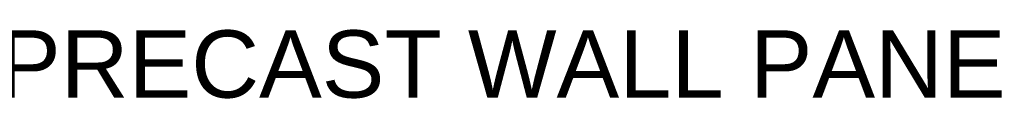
# Model space of a CAD drawing. Header units: inches. Extents: x 294 to 9722, y 170 to 7422.
# Tile 18 of 35: x 1833.41 to 1961.97, y 719.4 to 728.5. Entities that reach past the tile are written whole.
import ezdxf

# ---------------------------------------------------------------- set-up
doc = ezdxf.new("R2010")
doc.units = ezdxf.units.IN
doc.header["$MEASUREMENT"] = 0
doc.layers.add('E-DETL-GRPH', color=7, linetype='Continuous', lineweight=35)
doc.layers.add('S-301 Building Sections [E-202_a Reference]$0$G-ELECT-REF', color=253, linetype='Continuous', lineweight=9)
doc.styles.add("S-301 Building Sections [E-202_a Reference]$0$3 4 1'-0", font='arial.ttf', dxfattribs={"height": 2})

# ---------------------------------------------------------------- blocks, each defined once
blk = doc.blocks.new('S-301 Building Sections [E-202_a Reference]')
at = {"layer": 'S-301 Building Sections [E-202_a Reference]$0$G-ELECT-REF', "color": 9, "lineweight": 30, "style": "S-301 Building Sections [E-202_a Reference]$0$3 4 1'-0"}
blk.add_text('PRECAST WALL PANELS', height=2, dxfattribs=at).set_placement((727.649, 288.055))

msp = doc.modelspace()

# ---------------------------------------------------------------- block references
at = {"layer": 'E-DETL-GRPH', "color": 0, "xscale": 4.390625, "yscale": 4.390625, "zscale": 4.390625}
msp.add_blockref('S-301 Building Sections [E-202_a Reference]', (-1364.24608, -545.18397), dxfattribs=at)

doc.saveas('drawing.dxf')
